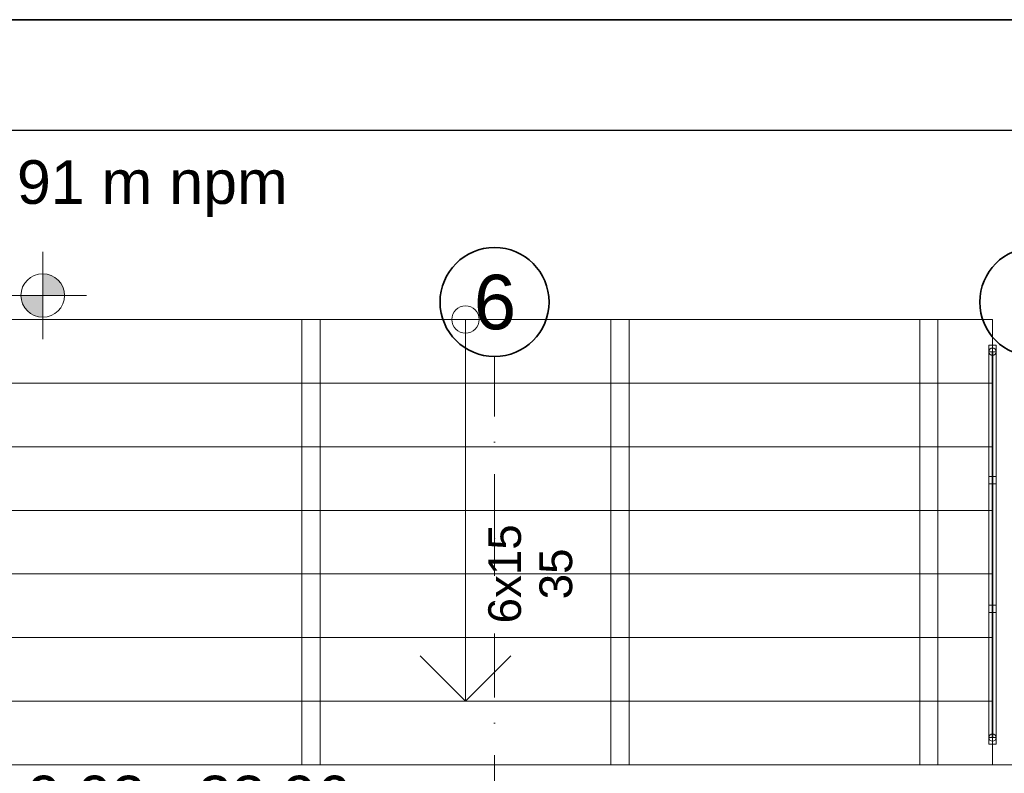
# Model space of a CAD drawing. Header units: millimetres. Extents: x -34676 to 172266, y 39940 to 476087.
# Tile 137 of 256: x 41355 to 46773, y 291436 to 295582. Entities that reach past the tile are written whole.
import ezdxf

# ---------------------------------------------------------------- set-up
doc = ezdxf.new("R2010")
doc.units = ezdxf.units.MM
doc.header["$MEASUREMENT"] = 0
doc.linetypes.add('Kropki i Kreski', pattern=[6.702778, 3.527778, -1.763889, 0, -1.411111])
for name, color, linetype in [('#podkład', 252, 'Continuous'), ('_TABELA', 7, 'Continuous'), ('balustrada', 7, 'Continuous'), ('Konstrukcja - Siatka mod', 7, 'Continuous'), ('Konstrukcja - Stropy', 7, 'Continuous'), ('Opisy - Etykiety', 7, 'Continuous'), ('Wymiarowanie - Poziomy', 7, 'Continuous')]:
    doc.layers.add(name, color=color, linetype=linetype)
doc.styles.add('STYL_AUTOMATYCZNY_1', font='arial.ttf')
doc.styles.add('STYL_AUTOMATYCZNY_4', font='arial.ttf')

# ---------------------------------------------------------------- blocks, each defined once
blk = doc.blocks.new('UHYGFFFF')
at = {"layer": 'Wymiarowanie - Poziomy', "linetype": 'Continuous', "lineweight": 13}
for points in [[(41091.4, 400204.7), (41211.4, 400204.7), (41202.2, 400250.6), (41176.2, 400289.5), (41137.3, 400315.6), (41091.4, 400324.7)], [(41091.4, 400204.7), (40971.4, 400204.7), (40980.5, 400158.8), (41006.5, 400119.8), (41045.4, 400093.8), (41091.4, 400084.7)]]:
    blk.add_hatch(color=252, dxfattribs=at).paths.add_polyline_path(points)
at = {"color": 252, "linetype": 'Continuous', "lineweight": 13, "ltscale": 100}
for p, q in [((40517.6, 400072.6), (46317.6, 400072.6)), ((42517.6, 397622.6), (42517.6, 400072.6)), ((42517.6, 400072.6), (42617.6, 400072.6)), ((42617.6, 400072.6), (42617.6, 397622.6)), ((43417.6, 400072.6), (43417.6, 399722.6)), ((44217.6, 397622.6), (44217.6, 400072.6)), ((44217.6, 400072.6), (44317.6, 400072.6)), ((44317.6, 400072.6), (44317.6, 397622.6)), ((45917.6, 397622.6), (45917.6, 400072.6)), ((45917.6, 400072.6), (46017.6, 400072.6)), ((46017.6, 400072.6), (46017.6, 397622.6)), ((46317.6, 400072.6), (46317.6, 399722.6)), ((46317.6, 399722.6), (40517.6, 399722.6)), ((40517.6, 399722.6), (46317.6, 399722.6)), ((43417.6, 399722.6), (43417.6, 397972.6)), ((46317.6, 399722.6), (46317.6, 399372.6)), ((46317.6, 399372.6), (40517.6, 399372.6)), ((40517.6, 399372.6), (46317.6, 399372.6)), ((46317.6, 399372.6), (46317.6, 399022.6)), ((46317.6, 399022.6), (40517.6, 399022.6)), ((40517.6, 399022.6), (46317.6, 399022.6)), ((46317.6, 399022.6), (46317.6, 398672.6)), ((46317.6, 398672.6), (40517.6, 398672.6)), ((40517.6, 398672.6), (46317.6, 398672.6)), ((46317.6, 398672.6), (46317.6, 398322.6)), ((46317.6, 398322.6), (40517.6, 398322.6)), ((40517.6, 398322.6), (46317.6, 398322.6)), ((46317.6, 398322.6), (46317.6, 397972.6)), ((43167.6, 398222.6), (43417.6, 397972.6)), ((43417.6, 397972.6), (43667.6, 398222.6)), ((46317.6, 397972.6), (40517.6, 397972.6)), ((40517.6, 397972.6), (46317.6, 397972.6)), ((46317.6, 397972.6), (46317.6, 397622.6)), ((46317.6, 397622.6), (40517.6, 397622.6)), ((42617.6, 397622.6), (42517.6, 397622.6)), ((44317.6, 397622.6), (44217.6, 397622.6)), ((46017.6, 397622.6), (45917.6, 397622.6))]:
    blk.add_line(p, q, dxfattribs=at)
for start, end in [(0, 180), (180, 0)]:
    blk.add_arc((43417.6, 400072.6), 75, start, end, dxfattribs=at)
at = {"layer": 'balustrada', "color": 252, "linetype": 'Continuous', "lineweight": 13, "ltscale": 100}
for p, q in [((46337.6, 399931.3), (46297.6, 399931.3)), ((46297.6, 399931.3), (46297.6, 399895.6)), ((46337.6, 399895.6), (46337.6, 399931.3)), ((46297.6, 399895.6), (46297.6, 397772.6)), ((46337.6, 397772.6), (46337.6, 399895.6)), ((46297.6, 397772.6), (46297.6, 397736.9)), ((46337.6, 397736.9), (46337.6, 397772.6)), ((46297.6, 397736.9), (46337.6, 397736.9))]:
    blk.add_line(p, q, dxfattribs=at)
at = {"layer": 'balustrada', "color": 252, "linetype": 'Continuous', "lineweight": 13, "ltscale": 100, "flags": 128}
for points in [[(46297.6, 399895.6, 1), (46337.6, 399895.6, 1)], [(46297.6, 397772.6, 1), (46337.6, 397772.6, 1)]]:
    blk.add_lwpolyline(points, format="xyb", close=True, dxfattribs=at)
for points in [[(46337.6, 399895.6), (46297.6, 399895.6), (46297.6, 397772.6), (46337.6, 397772.6)], [(46337.6, 399895.6), (46297.6, 399895.6), (46297.6, 397772.6), (46337.6, 397772.6)], [(46320.1, 399895.6), (46315.1, 399895.6), (46315.1, 397772.6), (46320.1, 397772.6)], [(46320.1, 399895.6), (46315.1, 399895.6), (46315.1, 397772.6), (46320.1, 397772.6)], [(46320.1, 399895.6), (46315.1, 399895.6), (46315.1, 397772.6), (46320.1, 397772.6)], [(46320.1, 399895.6), (46315.1, 399895.6), (46315.1, 397772.6), (46320.1, 397772.6)], [(46337.6, 399208), (46297.6, 399208), (46297.6, 399168), (46337.6, 399168)], [(46337.6, 398500.3), (46297.6, 398500.3), (46297.6, 398460.3), (46337.6, 398460.3)]]:
    blk.add_lwpolyline(points, close=True, dxfattribs=at)
at = {"layer": 'Konstrukcja - Siatka mod', "color": 252, "linetype": 'Kropki i Kreski', "lineweight": 13, "ltscale": 100}
for p, q in [((43577.6, 398868.6), (43577.6, 399868.6)), ((43577.6, 381903.8), (43577.6, 398868.6))]:
    blk.add_line(p, q, dxfattribs=at)
at = {"layer": 'Konstrukcja - Siatka mod', "color": 252, "linetype": 'Continuous', "lineweight": 35, "ltscale": 100}
for centre in [(43577.6, 400168.6), (46547.6, 400168.6)]:
    blk.add_circle(centre, 300, dxfattribs=at)
at = {"layer": 'Konstrukcja - Siatka mod', "color": 252, "linetype": 'Kropki i Kreski', "lineweight": 13, "ltscale": 100}
blk.add_point((43577.6, 398868.6), dxfattribs=at)
blk.add_point((43577.6, 398868.6), dxfattribs=at)
at = {"layer": 'Konstrukcja - Stropy', "color": 252, "linetype": 'Continuous', "lineweight": 13, "ltscale": 100, "flags": 128}
blk.add_lwpolyline([(23047.8, 397622.6), (46547.6, 397622.6), (46547.6, 396062.6), (23047.8, 396062.6)], close=True, dxfattribs=at)
at = {"layer": 'Wymiarowanie - Poziomy', "color": 252, "linetype": 'Continuous', "lineweight": 13, "ltscale": 100}
for p, q in [((41091.4, 399964.7), (41091.4, 400444.7)), ((40851.4, 400204.7), (41331.4, 400204.7))]:
    blk.add_line(p, q, dxfattribs=at)
blk.add_circle((41091.4, 400204.7), 120, dxfattribs=at)
at = {"layer": 'Konstrukcja - Siatka mod', "color": 252, "linetype": 'Continuous', "lineweight": 13, "insert": (43463.2, 400318.6), "char_height": 300, "attachment_point": 1, "style": 'STYL_AUTOMATYCZNY_1'}
blk.add_mtext('\\A1;{\\pql;\\pt0;\\fArial|b0|i0|c238|p0;\\W1.000000;6}', dxfattribs=at)
at = {"layer": 'Opisy - Etykiety', "color": 252, "linetype": 'Continuous', "lineweight": 13, "insert": (43543, 398673.1), "char_height": 180, "attachment_point": 2, "rotation": 90, "line_spacing_factor": 0.938583, "style": 'STYL_AUTOMATYCZNY_4'}
blk.add_mtext('\\A1;{\\pqc;\\fArial|b0|i0|c238|p0;\\W1.000000;6x15\\P\\pqc;\\fArial|b0|i0|c238|p0;\\W1.000000;35}', dxfattribs=at)
at = {"layer": 'Wymiarowanie - Poziomy', "color": 252, "linetype": 'Continuous', "lineweight": 13, "char_height": 240, "width": 2863.464, "attachment_point": 7, "style": 'STYL_AUTOMATYCZNY_4'}
for s, insert in [('\\A1;{\\pql;\\fArial|b0|i0|c238|p0;\\W1.000000;-107= 22,91 m npm}', (39523.2, 400636.3)), ('\\A1;{\\pql;\\fArial|b0|i0|c238|p0;\\W1.000000;-0,02= 23,96m npm}', (40892, 397250.5))]:
    blk.add_mtext(s, dxfattribs=dict(at, insert=insert))

msp = doc.modelspace()

# ---------------------------------------------------------------- linework, layer by layer
at = {"layer": '_TABELA', "color": 7}
msp.add_lwpolyline([(14725.1, 295582), (56725.1, 295582), (14725.1, 295582), (14725.1, 265882), (56725.1, 265882), (56725.1, 295582)], dxfattribs=at)
msp.add_lwpolyline([(56125.1, 294972), (17225.1, 294972), (17225.1, 266492), (56125.1, 266492)], close=True, dxfattribs=at)

# ---------------------------------------------------------------- block references
at = {"layer": '#podkład'}
msp.add_blockref('UHYGFFFF', (390.9, -106139.9), dxfattribs=at)

doc.saveas('drawing.dxf')
